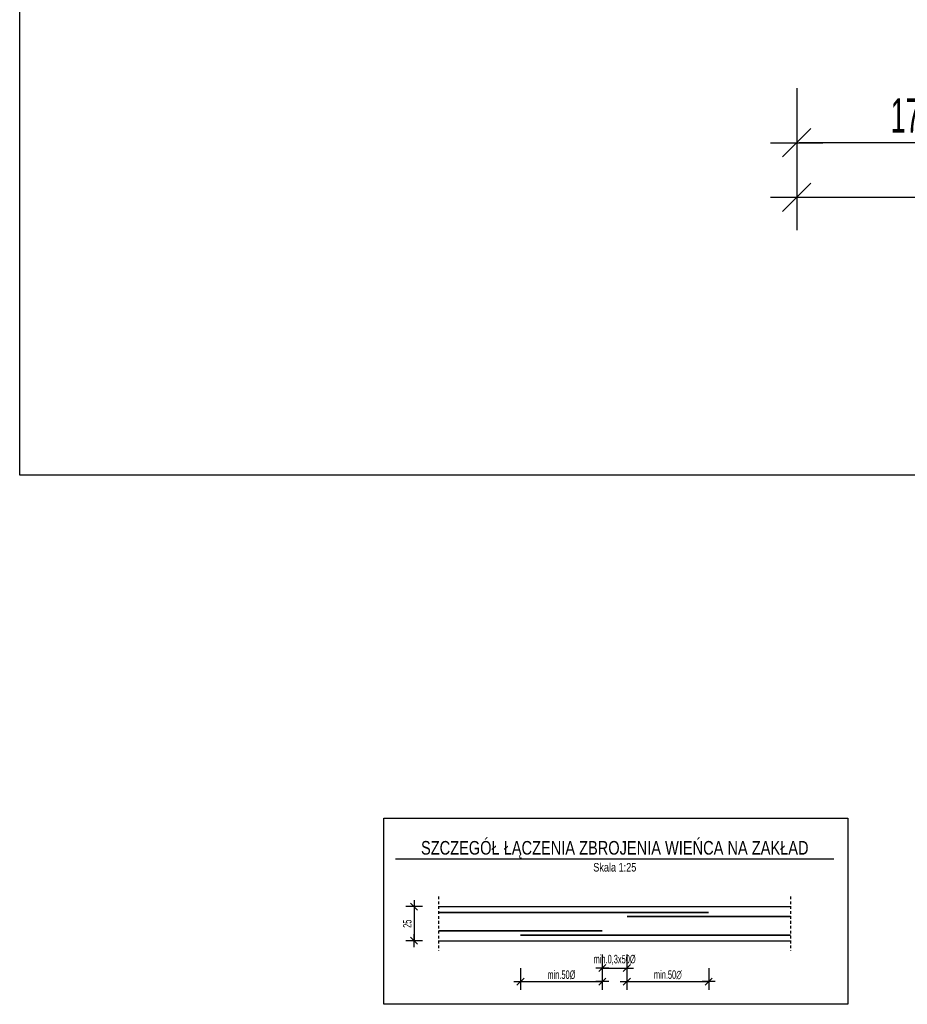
# Model space of a CAD drawing. Header units: millimetres. Extents: x -6373 to 10868, y -2819 to 2013.
# Tile 1 of 67: x -6373 to -5722, y -1924 to -1202. Entities that reach past the tile are written whole.
import ezdxf
from ezdxf.enums import TextEntityAlignment as Align

# ---------------------------------------------------------------- set-up
doc = ezdxf.new("R2010")
doc.units = ezdxf.units.MM
doc.header["$LTSCALE"] = 10
doc.linetypes.add('MP', pattern=[0.36, 0.2, -0.16])
doc.layers.add('BA_obw', color=230, linetype='Continuous', plot=False)
for name, color, linetype in [('BA_wic', 1, 'Continuous'), ('BA_wym', 1, 'Continuous'), ('BZ_P_wid', 3, 'Continuous'), ('BZ_sym', 7, 'Continuous'), ('BZ_txg', 3, 'Continuous'), ('BZ_txs', 2, 'Continuous'), ('BZ_wis', 2, 'Continuous'), ('BZ_wym', 1, 'Continuous')]:
    doc.layers.add(name, color=color, linetype=linetype)
doc.styles.add('BIKTG', font='bikromsw.shx', dxfattribs={"width": 0.8})
doc.styles.add('BIKTS', font='bikromsw.shx', dxfattribs={"width": 0.8})
doc.styles.add('BIKWYM', font='bikromsw.shx', dxfattribs={"width": 0.6})
doc.dimstyles.new('BA_KR_100_cm', dxfattribs={"dimtxt": 25, "dimasz": 1.666667, "dimexe": 24, "dimexo": 0, "dimgap": 0, "dimtad": 0, "dimdec": 1, "dimrnd": 0.5, "dimzin": 9, "dimdsep": 46, "dimtxsty": 'BIKWYM', "dimblk": 'WYM-KR', "dimcen": 0, "dimdle": 20, "dimclrd": 256, "dimclre": 256, "dimclrt": 2, "dimadec": 0, "dimazin": 0, "dimtfac": 0.033333, "dimtdec": 1, "dimtmove": 0, "dimatfit": 3, "dimldrblk": 'WYM-KR', "dimfxl": 25, "dimfxlon": 1, "dimtvp": 0.8, "dimtolj": 1, "dimarcsym": 0})
doc.dimstyles.new('BA_KR_25_cm', dxfattribs={"dimscale": 0.25, "dimtxt": 25, "dimasz": 1.666667, "dimexe": 24, "dimexo": 0, "dimgap": 0, "dimtad": 0, "dimdec": 1, "dimrnd": 0.5, "dimzin": 9, "dimdsep": 46, "dimtxsty": 'BIKWYM', "dimblk": 'WYM-KR', "dimcen": 0, "dimdle": 20, "dimclrd": 256, "dimclre": 256, "dimclrt": 7, "dimadec": 0, "dimazin": 0, "dimtfac": 0.033333, "dimtdec": 1, "dimtmove": 0, "dimatfit": 3, "dimldrblk": 'WYM-KR', "dimfxl": 1, "dimtvp": 0.8, "dimtolj": 1, "dimarcsym": 0})
doc.dimstyles.new('BZ_KR_25_cm', dxfattribs={"dimscale": 0.25, "dimtxt": 25, "dimasz": 1.666667, "dimexe": 24, "dimexo": 0, "dimgap": 0, "dimtad": 0, "dimdec": 1, "dimrnd": 0.5, "dimzin": 9, "dimdsep": 46, "dimtxsty": 'BIKWYM', "dimblk": 'WYM-KR', "dimcen": 0, "dimdle": 20, "dimclrd": 256, "dimclre": 256, "dimclrt": 2, "dimadec": 0, "dimazin": 0, "dimtfac": 0.033333, "dimtdec": 1, "dimtmove": 0, "dimatfit": 3, "dimldrblk": 'WYM-KR', "dimfxl": 25, "dimfxlon": 1, "dimtvp": 0.8, "dimtolj": 1, "dimarcsym": 0})

# ---------------------------------------------------------------- blocks, each defined once
blk = doc.blocks.new('WYM-KR')
at = {"color": 7, "linetype": 'ByBlock'}
blk.add_line((6.24, 6.24), (-6.24, -6.24), dxfattribs=at)
at = {"linetype": 'ByBlock'}
blk.add_line((11.52, 0), (-11.52, 0), dxfattribs=at)
blk = doc.blocks.new('*D30')
at = {"layer": 'BA_wym', "lineweight": -2}
for p, q in [((-5945.96, -1887.77), (-5945.96, -1903.77)), ((-5927.96, -1887.77), (-5927.96, -1903.77)), ((-5946.38, -1897.77), (-5946.79, -1897.77)), ((-5945.96, -1897.77), (-5927.96, -1897.77)), ((-5927.54, -1897.77), (-5927.13, -1897.77))]:
    blk.add_line(p, q, dxfattribs=at)
at = {"layer": 'Defpoints', "color": 0}
for p in [(-5945.96, -1887.77), (-5927.96, -1887.77), (-5927.96, -1897.77)]:
    blk.add_point(p, dxfattribs=at)
at = {"layer": 'BA_wym', "lineweight": -2, "xscale": 0.4166666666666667, "yscale": 0.4166666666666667, "zscale": 0.4166666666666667}
blk.add_blockref('WYM-KR', (-5945.96, -1897.77), dxfattribs=at)
at = {"layer": 'BA_wym', "lineweight": -2, "xscale": 0.4166666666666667, "yscale": 0.4166666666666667, "zscale": 0.4166666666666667, "rotation": 180}
blk.add_blockref('WYM-KR', (-5927.96, -1897.77), dxfattribs=at)
at = {"layer": 'BA_wym', "color": 7, "lineweight": -2, "insert": (-5936.96, -1891.82), "char_height": 6.25, "attachment_point": 5, "style": 'BIKWYM'}
blk.add_mtext('\\A1;min.0,3x50%%C', dxfattribs=at)
blk = doc.blocks.new('*D31')
at = {"layer": 'BA_wym', "lineweight": -2}
for p, q in [((-5927.96, -1897.77), (-5927.96, -1913.77)), ((-5867.96, -1897.77), (-5867.96, -1913.77)), ((-5927.54, -1907.77), (-5868.38, -1907.77))]:
    blk.add_line(p, q, dxfattribs=at)
at = {"layer": 'Defpoints', "color": 0}
for p in [(-5927.96, -1897.77), (-5867.96, -1897.77), (-5867.96, -1907.77)]:
    blk.add_point(p, dxfattribs=at)
at = {"layer": 'BA_wym', "lineweight": -2, "xscale": 0.4166666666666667, "yscale": 0.4166666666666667, "zscale": 0.4166666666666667, "rotation": 180}
blk.add_blockref('WYM-KR', (-5927.96, -1907.77), dxfattribs=at)
at = {"layer": 'BA_wym', "lineweight": -2, "xscale": 0.4166666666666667, "yscale": 0.4166666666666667, "zscale": 0.4166666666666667}
blk.add_blockref('WYM-KR', (-5867.96, -1907.77), dxfattribs=at)
at = {"layer": 'BA_wym', "color": 7, "lineweight": -2, "insert": (-5897.96, -1902.77), "char_height": 6.25, "attachment_point": 5, "style": 'BIKWYM'}
blk.add_mtext('\\A1;\\Fbikromsw.shx|c1;min.50∅', dxfattribs=at)
blk = doc.blocks.new('*D32')
at = {"layer": 'BA_wym', "lineweight": -2}
for p, q in [((-6005.96, -1897.77), (-6005.96, -1913.77)), ((-5945.96, -1897.77), (-5945.96, -1913.77)), ((-6005.54, -1907.77), (-5946.38, -1907.77))]:
    blk.add_line(p, q, dxfattribs=at)
at = {"layer": 'Defpoints', "color": 0}
for p in [(-6005.96, -1897.77), (-5945.96, -1897.77), (-5945.96, -1907.77)]:
    blk.add_point(p, dxfattribs=at)
at = {"layer": 'BA_wym', "lineweight": -2, "xscale": 0.4166666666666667, "yscale": 0.4166666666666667, "zscale": 0.4166666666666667, "rotation": 180}
blk.add_blockref('WYM-KR', (-6005.96, -1907.77), dxfattribs=at)
at = {"layer": 'BA_wym', "lineweight": -2, "xscale": 0.4166666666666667, "yscale": 0.4166666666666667, "zscale": 0.4166666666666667}
blk.add_blockref('WYM-KR', (-5945.96, -1907.77), dxfattribs=at)
at = {"layer": 'BA_wym', "color": 7, "lineweight": -2, "insert": (-5975.96, -1902.77), "char_height": 6.25, "attachment_point": 5, "style": 'BIKWYM'}
blk.add_mtext('\\A1;min.50%%C', dxfattribs=at)
blk = doc.blocks.new('eoprz')
blk = doc.blocks.new('*D33')
at = {"layer": 'BZ_wym', "lineweight": -2}
for p, q in [((-6077.71, -1852.77), (-6089.96, -1852.77)), ((-6083.96, -1853.19), (-6083.96, -1877.35)), ((-6077.71, -1877.77), (-6089.96, -1877.77))]:
    blk.add_line(p, q, dxfattribs=at)
at = {"layer": 'Defpoints', "color": 0}
for p in [(-6065.96, -1852.77), (-6083.96, -1877.77), (-6065.96, -1877.77)]:
    blk.add_point(p, dxfattribs=at)
at = {"layer": 'BZ_wym', "lineweight": -2, "xscale": 0.4166666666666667, "yscale": 0.4166666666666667, "zscale": 0.4166666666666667}
for p, rotation in [((-6083.96, -1852.77), 90), ((-6083.96, -1877.77), 270)]:
    blk.add_blockref('WYM-KR', p, dxfattribs=dict(at, rotation=rotation))
at = {"layer": 'BZ_wym', "color": 2, "lineweight": -2, "insert": (-6088.96, -1865.27), "char_height": 6.25, "attachment_point": 5, "rotation": 90, "style": 'BIKWYM'}
blk.add_mtext('\\A1;25', dxfattribs=at)
blk = doc.blocks.new('*D279')
at = {"layer": 'BA_wym', "lineweight": -2}
for p, q in [((-5803.41, -1252.6), (-5803.41, -1316.6)), ((-5632.41, -1252.6), (-5632.41, -1316.6)), ((-5634.08, -1292.6), (-5801.75, -1292.6))]:
    blk.add_line(p, q, dxfattribs=at)
at = {"layer": 'Defpoints', "color": 0}
for p in [(-5803.41, 171.35), (-5632.41, -927.15), (-5803.41, -1292.6)]:
    blk.add_point(p, dxfattribs=at)
at = {"layer": 'BA_wym', "lineweight": -2, "xscale": 1.666666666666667, "yscale": 1.666666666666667, "zscale": 1.666666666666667, "rotation": 180}
blk.add_blockref('WYM-KR', (-5803.41, -1292.6), dxfattribs=at)
at = {"layer": 'BA_wym', "lineweight": -2, "xscale": 1.666666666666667, "yscale": 1.666666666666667, "zscale": 1.666666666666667}
blk.add_blockref('WYM-KR', (-5632.41, -1292.6), dxfattribs=at)
at = {"layer": 'BA_wym', "color": 2, "insert": (-5717.91, -1272.6), "char_height": 25, "attachment_point": 5, "style": 'BIKWYM'}
blk.add_mtext('\\A1;171', dxfattribs=at)
blk = doc.blocks.new('*D280')
at = {"layer": 'BA_wym', "lineweight": -2}
for p, q in [((-5803.41, -1292.6), (-5803.41, -1356.6)), ((-2856.41, -1292.6), (-2856.41, -1356.6)), ((-5801.75, -1332.6), (-2858.08, -1332.6))]:
    blk.add_line(p, q, dxfattribs=at)
at = {"layer": 'Defpoints', "color": 0}
for p in [(-5803.41, 171.35), (-2856.41, 171.35), (-2856.41, -1332.6)]:
    blk.add_point(p, dxfattribs=at)
at = {"layer": 'BA_wym', "lineweight": -2, "xscale": 1.666666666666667, "yscale": 1.666666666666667, "zscale": 1.666666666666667, "rotation": 180}
blk.add_blockref('WYM-KR', (-5803.41, -1332.6), dxfattribs=at)
at = {"layer": 'BA_wym', "lineweight": -2, "xscale": 1.666666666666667, "yscale": 1.666666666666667, "zscale": 1.666666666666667}
blk.add_blockref('WYM-KR', (-2856.41, -1332.6), dxfattribs=at)
at = {"layer": 'BA_wym', "color": 2, "insert": (-4329.91, -1312.6), "char_height": 25, "attachment_point": 5, "style": 'BIKWYM'}
blk.add_mtext('\\A1;2947', dxfattribs=at)

msp = doc.modelspace()

# ---------------------------------------------------------------- linework, layer by layer
at = {"layer": 'BA_obw'}
for points in [[(-6373.12, 2013.17), (-2300.61, 2013.17), (-2300.61, -1536.47), (-6373.12, -1536.47)], [(-6106.15, -1787.77), (-5765.93, -1787.77), (-5765.93, -1924.37), (-6106.15, -1924.37)]]:
    msp.add_lwpolyline(points, close=True, dxfattribs=at)
at = {"layer": 'BA_wic', "linetype": 'MP'}
for p, q in [((-6065.96, -1845.27), (-6065.96, -1885.27)), ((-5807.96, -1845.27), (-5807.96, -1885.27))]:
    msp.add_line(p, q, dxfattribs=at)
at = {"layer": 'BZ_P_wid', "lineweight": -2, "const_width": 1.2}
for points in [[(-6065.96, -1856.97), (-5867.96, -1856.97)], [(-5927.96, -1859.97), (-5807.96, -1859.97)], [(-6065.96, -1870.57), (-5945.96, -1870.57)], [(-6005.96, -1873.57), (-5807.96, -1873.57)]]:
    msp.add_lwpolyline(points, dxfattribs=at)
at = {"layer": 'BZ_txg'}
msp.add_lwpolyline([(-6097.68, -1817.62), (-5776.24, -1817.62)], dxfattribs=at)
at = {"layer": 'BZ_wis'}
for p, q in [((-6065.96, -1852.77), (-5807.96, -1852.77)), ((-6065.96, -1877.77), (-5807.96, -1877.77))]:
    msp.add_line(p, q, dxfattribs=at)

# ---------------------------------------------------------------- block references
at = {"layer": 'BZ_sym'}
ref = msp.add_blockref('eoprz', (-5936.83, -1817.62), dxfattribs=dict(at, xscale=0.25, yscale=0.25, zscale=0.25))
ref.add_attrib('Nazwa', 'SZCZEGÓŁ ŁĄCZENIA ZBROJENIA WIEŃCA NA ZAKŁAD', dxfattribs={"layer": 'BZ_txg', "height": 10, "style": 'BIKTG', "width": 0.8}).set_placement((-5936.83, -1809.62), align=Align.MIDDLE_CENTER)
ref.add_attrib('Skala', 'Skala 1:25', dxfattribs={"layer": 'BZ_txs', "height": 6.25, "style": 'BIKTS', "width": 0.8}).set_placement((-5936.83, -1823.87), align=Align.MIDDLE_CENTER)

# ---------------------------------------------------------------- dimensions: what is measured, and where the dimension line sits
at = {"layer": 'BA_wym'}
for base, p1, p2, picture, middle in [((-5803.41, -1292.6), (-5632.41, -927.15), (-5803.41, 171.35), '*D279', (-5717.91, -1272.6)), ((-2856.41, -1332.6), (-5803.41, 171.35), (-2856.41, 171.35), '*D280', (-4329.91, -1312.6))]:
    dim = msp.add_linear_dim(base=base, p1=p1, p2=p2, dimstyle='BA_KR_100_cm', override={"dimatfit": 1, "dimfxl": 40}, dxfattribs=at)
    dim.commit()
    dim.dimension.update_dxf_attribs({"geometry": picture, "text_midpoint": middle})
at = {"layer": 'BA_wym', "lineweight": -2}
dim = msp.add_linear_dim(base=(-5927.96, -1897.77), p1=(-5945.96, -1887.77), p2=(-5927.96, -1887.77), text='min.0,3x50%%C', dimstyle='BA_KR_25_cm', override={"dimtxsty": 'BIKWYM', "dimatfit": 1}, dxfattribs=at)
dim.commit()
dim.dimension.update_dxf_attribs({"geometry": '*D30', "text_midpoint": (-5936.96, -1897.77), "dimtype": 160})
for base, p1, p2, text, picture, middle in [((-5945.96, -1907.77), (-6005.96, -1897.77), (-5945.96, -1897.77), 'min.50%%C', '*D32', (-5975.96, -1902.77)), ((-5867.96, -1907.77), (-5927.96, -1897.77), (-5867.96, -1897.77), '\\Fbikromsw.shx|c1;min.50∅', '*D31', (-5897.96, -1902.77))]:
    dim = msp.add_linear_dim(base=base, p1=p1, p2=p2, text=text, dimstyle='BA_KR_25_cm', override={"dimtxsty": 'BIKWYM', "dimatfit": 1}, dxfattribs=at)
    dim.commit()
    dim.dimension.update_dxf_attribs({"geometry": picture, "text_midpoint": middle})
at = {"layer": 'BZ_wym', "lineweight": -2}
dim = msp.add_linear_dim(base=(-6083.96, -1877.77), p1=(-6065.96, -1852.77), p2=(-6065.96, -1877.77), angle=90, dimstyle='BZ_KR_25_cm', override={"dimatfit": 1}, dxfattribs=at)
dim.commit()
dim.dimension.update_dxf_attribs({"geometry": '*D33', "text_midpoint": (-6088.96, -1865.27)})

doc.saveas('drawing.dxf')
